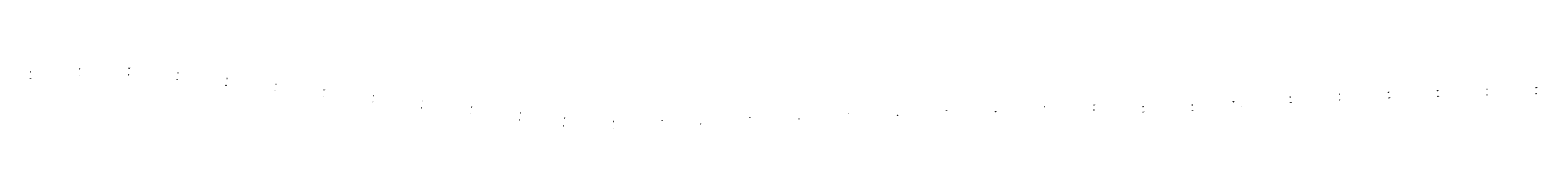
# Model space of a CAD drawing. Header units: metres. Extents: x 136984 to 192829, y 474975 to 538967.
# Tile 14 of 26: x 162442 to 168571, y 506699 to 506945. Entities that reach past the tile are written whole.
import ezdxf

# ---------------------------------------------------------------- set-up
doc = ezdxf.new("R2010")
doc.units = ezdxf.units.M
doc.layers.add('B-WE-VW-HECTOMETRERING-N307-G', color=4, linetype='Continuous', lineweight=18)
doc.layers.add('B-WE-VW-HECTOMETRERING-T15', color=7, linetype='Continuous', lineweight=18)
doc.styles.add('NLCS-ISO Standaard', font='NLCS-ISO.ttf')
doc.styles.add('rtw_iso', font='iso-rtw.shx')

# ---------------------------------------------------------------- blocks, each defined once
blk = doc.blocks.new('HM_PFL')
blk.add_line((-0.5, 0), (0.5, 0))
blk.add_circle((0, 0), 0.3)
at = {"style": 'NLCS-ISO Standaard'}
blk.add_attdef('HM', (0.8, 0.5), '', height=1.5, dxfattribs=at)

msp = doc.modelspace()

# ---------------------------------------------------------------- block references
at = {"layer": 'B-WE-VW-HECTOMETRERING-N307-G'}
ref = msp.add_blockref('HM_PFL', (162442.2, 506928.3), dxfattribs=at)
ref.add_attrib('HM', '82', (162443, 506928.8), dxfattribs={"layer": 'B-WE-VW-HECTOMETRERING-T15', "height": 1.5, "style": 'rtw_iso'})
ref = msp.add_blockref('HM_PFL', (162641.8, 506940.4), dxfattribs=at)
ref.add_attrib('HM', '82.2', (162642.6, 506940.9), dxfattribs={"layer": 'B-WE-VW-HECTOMETRERING-T15', "height": 1.5, "style": 'rtw_iso'})
ref = msp.add_blockref('HM_PFL', (162642.4, 506913.4), dxfattribs=at)
ref.add_attrib('HM', '82.2', (162643.2, 506913.9), dxfattribs={"layer": 'B-WE-VW-HECTOMETRERING-T15', "height": 1.5, "style": 'rtw_iso'})
ref = msp.add_blockref('HM_PFL', (162841.1, 506916.7), dxfattribs=at)
ref.add_attrib('HM', '82.4', (162841.9, 506917.2), dxfattribs={"layer": 'B-WE-VW-HECTOMETRERING-T15', "height": 1.5, "style": 'rtw_iso'})
ref = msp.add_blockref('HM_PFL', (162843.8, 506943.1), dxfattribs=at)
ref.add_attrib('HM', '82.4', (162844.6, 506943.6), dxfattribs={"layer": 'B-WE-VW-HECTOMETRERING-T15', "height": 1.5, "style": 'rtw_iso'})
ref = msp.add_blockref('HM_PFL', (163042.8, 506924.2), dxfattribs=at)
ref.add_attrib('HM', '82.6', (163043.6, 506924.7), dxfattribs={"layer": 'B-WE-VW-HECTOMETRERING-T15', "height": 1.5, "style": 'rtw_iso'})
ref = msp.add_blockref('HM_PFL', (162443.2, 506901.1), dxfattribs=at)
ref.add_attrib('HM', '82', (162444, 506901.6), dxfattribs={"layer": 'B-WE-VW-HECTOMETRERING-T15', "height": 1.5, "style": 'rtw_iso'})
ref = msp.add_blockref('HM_PFL', (163039.3, 506896.6), dxfattribs=at)
ref.add_attrib('HM', '82.6', (163040.1, 506897.1), dxfattribs={"layer": 'B-WE-VW-HECTOMETRERING-T15', "height": 1.5, "style": 'rtw_iso'})
ref = msp.add_blockref('HM_PFL', (163237.9, 506873.8), dxfattribs=at)
ref.add_attrib('HM', '82.8', (163238.7, 506874.3), dxfattribs={"layer": 'B-WE-VW-HECTOMETRERING-T15', "height": 1.5, "style": 'rtw_iso'})
ref = msp.add_blockref('HM_PFL', (163241.9, 506901.2), dxfattribs=at)
ref.add_attrib('HM', '82.8', (163242.7, 506901.7), dxfattribs={"layer": 'B-WE-VW-HECTOMETRERING-T15', "height": 1.5, "style": 'rtw_iso'})
ref = msp.add_blockref('HM_PFL', (163436.4, 506851), dxfattribs=at)
ref.add_attrib('HM', '83', (163437.2, 506851.5), dxfattribs={"layer": 'B-WE-VW-HECTOMETRERING-T15', "height": 1.5, "style": 'rtw_iso'})
ref = msp.add_blockref('HM_PFL', (163440.9, 506878.2), dxfattribs=at)
ref.add_attrib('HM', '83', (163441.7, 506878.7), dxfattribs={"layer": 'B-WE-VW-HECTOMETRERING-T15', "height": 1.5, "style": 'rtw_iso'})
ref = msp.add_blockref('HM_PFL', (163636.6, 506855.3), dxfattribs=at)
ref.add_attrib('HM', '83.2', (163637.4, 506855.8), dxfattribs={"layer": 'B-WE-VW-HECTOMETRERING-T15', "height": 1.5, "style": 'rtw_iso'})
ref = msp.add_blockref('HM_PFL', (168164, 506852.1), dxfattribs=at)
ref.add_attrib('HM', '87.8Li', (168164.8, 506852.6), dxfattribs={"layer": 'B-WE-VW-HECTOMETRERING-T15', "height": 1.5, "style": 'rtw_iso'})
ref = msp.add_blockref('HM_PFL', (168364.2, 506858.4), dxfattribs=at)
ref.add_attrib('HM', '88Li', (168365, 506858.9), dxfattribs={"layer": 'B-WE-VW-HECTOMETRERING-T15', "height": 1.5, "style": 'rtw_iso'})
ref = msp.add_blockref('HM_PFL', (168564.2, 506864.3), dxfattribs=at)
ref.add_attrib('HM', '88.2Li', (168565, 506864.8), dxfattribs={"layer": 'B-WE-VW-HECTOMETRERING-T15', "height": 1.5, "style": 'rtw_iso'})
ref = msp.add_blockref('HM_PFL', (163634.4, 506828.2), dxfattribs=at)
ref.add_attrib('HM', '83.2', (163635.2, 506828.7), dxfattribs={"layer": 'B-WE-VW-HECTOMETRERING-T15', "height": 1.5, "style": 'rtw_iso'})
ref = msp.add_blockref('HM_PFL', (163833.5, 506805.4), dxfattribs=at)
ref.add_attrib('HM', '83.4', (163834.3, 506805.9), dxfattribs={"layer": 'B-WE-VW-HECTOMETRERING-T15', "height": 1.5, "style": 'rtw_iso'})
ref = msp.add_blockref('HM_PFL', (163837.8, 506832.3), dxfattribs=at)
ref.add_attrib('HM', '83.4', (163838.6, 506832.8), dxfattribs={"layer": 'B-WE-VW-HECTOMETRERING-T15', "height": 1.5, "style": 'rtw_iso'})
ref = msp.add_blockref('HM_PFL', (164035.3, 506809.4), dxfattribs=at)
ref.add_attrib('HM', '83.6', (164036.1, 506809.9), dxfattribs={"layer": 'B-WE-VW-HECTOMETRERING-T15', "height": 1.5, "style": 'rtw_iso'})
ref = msp.add_blockref('HM_PFL', (164235.4, 506785.3), dxfattribs=at)
ref.add_attrib('HM', '83.8', (164236.2, 506785.8), dxfattribs={"layer": 'B-WE-VW-HECTOMETRERING-T15', "height": 1.5, "style": 'rtw_iso'})
ref = msp.add_blockref('HM_PFL', (166566.7, 506787.4), dxfattribs=at)
ref.add_attrib('HM', '86.2', (166567.5, 506787.9), dxfattribs={"layer": 'B-WE-VW-HECTOMETRERING-T15', "height": 1.5, "style": 'rtw_iso'})
ref = msp.add_blockref('HM_PFL', (166766.5, 506793.1), dxfattribs=at)
ref.add_attrib('HM', '86.4Li', (166767.3, 506793.6), dxfattribs={"layer": 'B-WE-VW-HECTOMETRERING-T15', "height": 1.5, "style": 'rtw_iso'})
ref = msp.add_blockref('HM_PFL', (166966.4, 506788.1), dxfattribs=at)
ref.add_attrib('HM', '86.6Li', (166967.2, 506788.6), dxfattribs={"layer": 'B-WE-VW-HECTOMETRERING-T15', "height": 1.5, "style": 'rtw_iso'})
ref = msp.add_blockref('HM_PFL', (167166.3, 506793.8), dxfattribs=at)
ref.add_attrib('HM', '86.8Li', (167167.1, 506794.3), dxfattribs={"layer": 'B-WE-VW-HECTOMETRERING-T15', "height": 1.5, "style": 'rtw_iso'})
ref = msp.add_blockref('HM_PFL', (167333.4, 506807.1), dxfattribs=at)
ref.add_attrib('HM', '87Li', (167334.2, 506807.6), dxfattribs={"layer": 'B-WE-VW-HECTOMETRERING-T15', "height": 1.5, "style": 'rtw_iso'})
ref = msp.add_blockref('HM_PFL', (167366.6, 506787.3), dxfattribs=at)
ref.add_attrib('HM', '87Re', (167367.4, 506787.8), dxfattribs={"layer": 'B-WE-VW-HECTOMETRERING-T15', "height": 1.5, "style": 'rtw_iso'})
ref = msp.add_blockref('HM_PFL', (167564.9, 506826.5), dxfattribs=at)
ref.add_attrib('HM', '87.2Li', (167565.7, 506827), dxfattribs={"layer": 'B-WE-VW-HECTOMETRERING-T15', "height": 1.5, "style": 'rtw_iso'})
ref = msp.add_blockref('HM_PFL', (167565.8, 506803.4), dxfattribs=at)
ref.add_attrib('HM', '87.2Re', (167566.6, 506803.9), dxfattribs={"layer": 'B-WE-VW-HECTOMETRERING-T15', "height": 1.5, "style": 'rtw_iso'})
ref = msp.add_blockref('HM_PFL', (167764.6, 506837.8), dxfattribs=at)
ref.add_attrib('HM', '87.4Li', (167765.4, 506838.3), dxfattribs={"layer": 'B-WE-VW-HECTOMETRERING-T15', "height": 1.5, "style": 'rtw_iso'})
ref = msp.add_blockref('HM_PFL', (167765.2, 506814.8), dxfattribs=at)
ref.add_attrib('HM', '87.4Re', (167766, 506815.3), dxfattribs={"layer": 'B-WE-VW-HECTOMETRERING-T15', "height": 1.5, "style": 'rtw_iso'})
ref = msp.add_blockref('HM_PFL', (167964.5, 506845.4), dxfattribs=at)
ref.add_attrib('HM', '87.6Li', (167965.3, 506845.9), dxfattribs={"layer": 'B-WE-VW-HECTOMETRERING-T15', "height": 1.5, "style": 'rtw_iso'})
ref = msp.add_blockref('HM_PFL', (167965.3, 506822.3), dxfattribs=at)
ref.add_attrib('HM', '87.6Re', (167966.1, 506822.8), dxfattribs={"layer": 'B-WE-VW-HECTOMETRERING-T15', "height": 1.5, "style": 'rtw_iso'})
ref = msp.add_blockref('HM_PFL', (168164.8, 506829), dxfattribs=at)
ref.add_attrib('HM', '87.8Re', (168165.6, 506829.5), dxfattribs={"layer": 'B-WE-VW-HECTOMETRERING-T15', "height": 1.5, "style": 'rtw_iso'})
ref = msp.add_blockref('HM_PFL', (168364.7, 506835.2), dxfattribs=at)
ref.add_attrib('HM', '88Re', (168365.5, 506835.7), dxfattribs={"layer": 'B-WE-VW-HECTOMETRERING-T15', "height": 1.5, "style": 'rtw_iso'})
ref = msp.add_blockref('HM_PFL', (168564.1, 506841.1), dxfattribs=at)
ref.add_attrib('HM', '88.2Re', (168564.9, 506841.6), dxfattribs={"layer": 'B-WE-VW-HECTOMETRERING-T15', "height": 1.5, "style": 'rtw_iso'})
ref = msp.add_blockref('HM_PFL', (164032, 506782.6), dxfattribs=at)
ref.add_attrib('HM', '83.6', (164032.8, 506783.1), dxfattribs={"layer": 'B-WE-VW-HECTOMETRERING-T15', "height": 1.5, "style": 'rtw_iso'})
ref = msp.add_blockref('HM_PFL', (164231.9, 506759.5), dxfattribs=at)
ref.add_attrib('HM', '83.8', (164232.7, 506760), dxfattribs={"layer": 'B-WE-VW-HECTOMETRERING-T15', "height": 1.5, "style": 'rtw_iso'})
ref = msp.add_blockref('HM_PFL', (164430.9, 506733.6), dxfattribs=at)
ref.add_attrib('HM', '84', (164431.7, 506734.1), dxfattribs={"layer": 'B-WE-VW-HECTOMETRERING-T15', "height": 1.5, "style": 'rtw_iso'})
ref = msp.add_blockref('HM_PFL', (164434.2, 506761.7), dxfattribs=at)
ref.add_attrib('HM', '84', (164435, 506762.2), dxfattribs={"layer": 'B-WE-VW-HECTOMETRERING-T15', "height": 1.5, "style": 'rtw_iso'})
ref = msp.add_blockref('HM_PFL', (164614.6, 506740.3), dxfattribs=at)
ref.add_attrib('HM', '84.2', (164615.4, 506740.8), dxfattribs={"layer": 'B-WE-VW-HECTOMETRERING-T15', "height": 1.5, "style": 'rtw_iso'})
ref = msp.add_blockref('HM_PFL', (164812.4, 506726.7), dxfattribs=at)
ref.add_attrib('HM', '84.4', (164813.2, 506727.2), dxfattribs={"layer": 'B-WE-VW-HECTOMETRERING-T15', "height": 1.5, "style": 'rtw_iso'})
ref = msp.add_blockref('HM_PFL', (165011, 506729.9), dxfattribs=at)
ref.add_attrib('HM', '84.6', (165011.8, 506730.4), dxfattribs={"layer": 'B-WE-VW-HECTOMETRERING-T15', "height": 1.5, "style": 'rtw_iso'})
ref = msp.add_blockref('HM_PFL', (165367.5, 506743.5), dxfattribs=at)
ref.add_attrib('HM', '85', (165368.3, 506744), dxfattribs={"layer": 'B-WE-VW-HECTOMETRERING-T15', "height": 1.5, "style": 'rtw_iso'})
ref = msp.add_blockref('HM_PFL', (165567.5, 506737.4), dxfattribs=at)
ref.add_attrib('HM', '85.2', (165568.3, 506737.9), dxfattribs={"layer": 'B-WE-VW-HECTOMETRERING-T15', "height": 1.5, "style": 'rtw_iso'})
ref = msp.add_blockref('HM_PFL', (165767.2, 506757.9), dxfattribs=at)
ref.add_attrib('HM', '85.4', (165768, 506758.4), dxfattribs={"layer": 'B-WE-VW-HECTOMETRERING-T15', "height": 1.5, "style": 'rtw_iso'})
ref = msp.add_blockref('HM_PFL', (165967.3, 506752), dxfattribs=at)
ref.add_attrib('HM', '85.6', (165968.1, 506752.5), dxfattribs={"layer": 'B-WE-VW-HECTOMETRERING-T15', "height": 1.5, "style": 'rtw_iso'})
ref = msp.add_blockref('HM_PFL', (166167, 506771.9), dxfattribs=at)
ref.add_attrib('HM', '85.8', (166167.8, 506772.4), dxfattribs={"layer": 'B-WE-VW-HECTOMETRERING-T15', "height": 1.5, "style": 'rtw_iso'})
ref = msp.add_blockref('HM_PFL', (166367, 506766.8), dxfattribs=at)
ref.add_attrib('HM', '86', (166367.8, 506767.3), dxfattribs={"layer": 'B-WE-VW-HECTOMETRERING-T15', "height": 1.5, "style": 'rtw_iso'})
ref = msp.add_blockref('HM_PFL', (166766.6, 506773.7), dxfattribs=at)
ref.add_attrib('HM', '86.4Re', (166767.4, 506774.2), dxfattribs={"layer": 'B-WE-VW-HECTOMETRERING-T15', "height": 1.5, "style": 'rtw_iso'})
ref = msp.add_blockref('HM_PFL', (166966.4, 506764.9), dxfattribs=at)
ref.add_attrib('HM', '86.6Re', (166967.2, 506765.4), dxfattribs={"layer": 'B-WE-VW-HECTOMETRERING-T15', "height": 1.5, "style": 'rtw_iso'})
ref = msp.add_blockref('HM_PFL', (167167.1, 506770.5), dxfattribs=at)
ref.add_attrib('HM', '86.8Re', (167167.9, 506771), dxfattribs={"layer": 'B-WE-VW-HECTOMETRERING-T15', "height": 1.5, "style": 'rtw_iso'})
ref = msp.add_blockref('HM_PFL', (164610.5, 506709.4), dxfattribs=at)
ref.add_attrib('HM', '84.2', (164611.3, 506709.9), dxfattribs={"layer": 'B-WE-VW-HECTOMETRERING-T15', "height": 1.5, "style": 'rtw_iso'})
ref = msp.add_blockref('HM_PFL', (164811.8, 506699.5), dxfattribs=at)
ref.add_attrib('HM', '84.4', (164812.6, 506700), dxfattribs={"layer": 'B-WE-VW-HECTOMETRERING-T15', "height": 1.5, "style": 'rtw_iso'})
ref = msp.add_blockref('HM_PFL', (165168, 506717.5), dxfattribs=at)
ref.add_attrib('HM', '84.8', (165168.8, 506718), dxfattribs={"layer": 'B-WE-VW-HECTOMETRERING-T15', "height": 1.5, "style": 'rtw_iso'})

doc.saveas('drawing.dxf')
